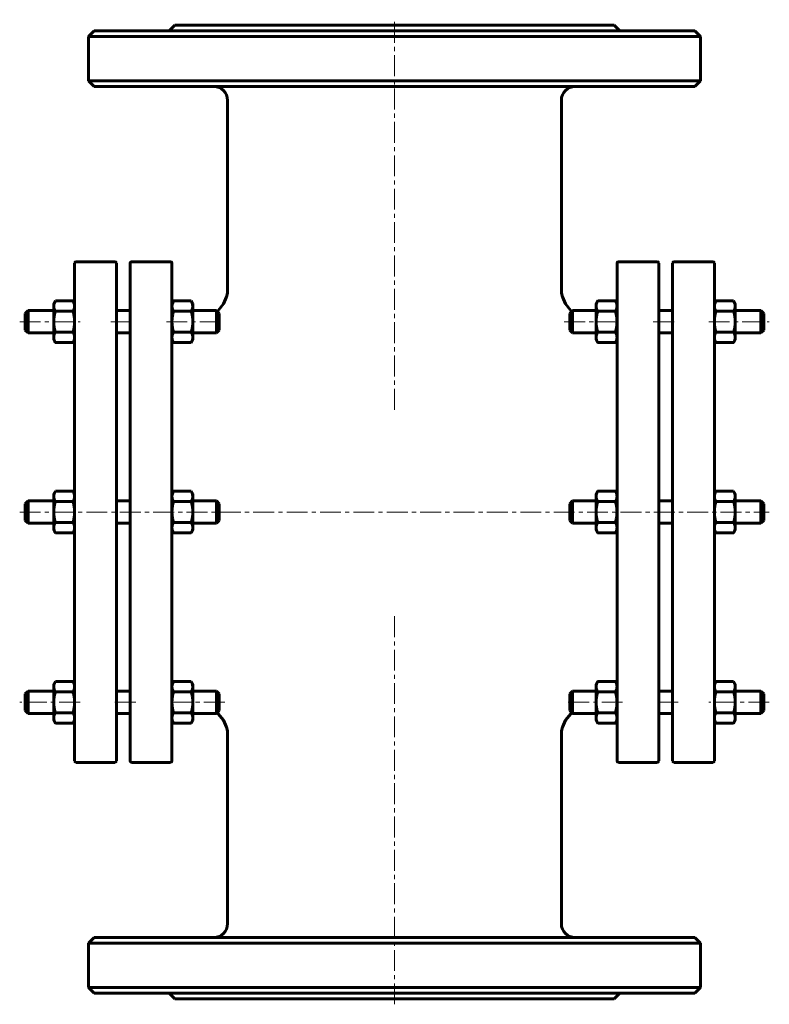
# Model space of a CAD drawing. Header units: millimetres. Extents: x 266 to 536, y 15 to 369.
import ezdxf

# ---------------------------------------------------------------- set-up
doc = ezdxf.new("R2010")
doc.units = ezdxf.units.MM
doc.linetypes.add('K5LT_AXLED', pattern=[12, 7.5, -1.5, 1.5, -1.5])
doc.linetypes.add('K5LT_BASIC', pattern=[0])
doc.layers.add('Системный слой (1)', color=7, linetype='Continuous', true_color=0x6c6c6c)

# ---------------------------------------------------------------- blocks, each defined once
blk = doc.blocks.new('U0')
at = {"layer": 'Системный слой (1)', "color": 143, "linetype": 'K5LT_BASIC', "lineweight": 60, "true_color": 0x33acca}
for p, q in [((523.02, 267.46), (523.02, 267.47)), ((523.35, 266.8), (523.02, 267.46)), ((523.54, 266.19), (523.35, 266.8)), ((523.6, 265.59), (523.54, 266.19))]:
    blk.add_line(p, q, dxfattribs=at)
blk = doc.blocks.new('U1')
at = {"layer": 'Системный слой (1)', "color": 143, "linetype": 'K5LT_BASIC', "lineweight": 60, "true_color": 0x33acca}
for p, q in [((516.17, 266.19), (516.1, 265.59)), ((516.36, 266.8), (516.17, 266.19)), ((516.68, 267.46), (516.36, 266.8)), ((516.68, 267.47), (516.68, 267.46))]:
    blk.add_line(p, q, dxfattribs=at)
blk = doc.blocks.new('U2')
at = {"layer": 'Системный слой (1)', "color": 143, "linetype": 'K5LT_BASIC', "lineweight": 60, "true_color": 0x33acca}
for p, q in [((285.53, 130.63), (285.52, 130.63)), ((285.85, 129.97), (285.53, 130.63)), ((286.04, 129.36), (285.85, 129.97)), ((286.1, 128.76), (286.04, 129.36))]:
    blk.add_line(p, q, dxfattribs=at)
blk = doc.blocks.new('U3')
at = {"layer": 'Системный слой (1)', "color": 143, "linetype": 'K5LT_BASIC', "lineweight": 60, "true_color": 0x33acca}
for p, q in [((278.67, 129.36), (278.6, 128.76)), ((278.86, 129.97), (278.67, 129.36)), ((279.18, 130.63), (278.86, 129.97)), ((279.18, 130.63), (279.18, 130.63))]:
    blk.add_line(p, q, dxfattribs=at)
blk = doc.blocks.new('U4')
at = {"layer": 'Системный слой (1)', "color": 143, "linetype": 'K5LT_BASIC', "lineweight": 60, "true_color": 0x33acca}
for p, q in [((285.53, 199.05), (285.52, 199.05)), ((285.85, 198.39), (285.53, 199.05)), ((286.04, 197.77), (285.85, 198.39)), ((286.1, 197.18), (286.04, 197.77))]:
    blk.add_line(p, q, dxfattribs=at)
blk = doc.blocks.new('U5')
at = {"layer": 'Системный слой (1)', "color": 143, "linetype": 'K5LT_BASIC', "lineweight": 60, "true_color": 0x33acca}
for p, q in [((278.86, 198.39), (278.67, 197.77)), ((279.18, 199.05), (278.86, 198.39)), ((279.18, 199.05), (279.18, 199.05)), ((278.67, 197.77), (278.6, 197.18))]:
    blk.add_line(p, q, dxfattribs=at)
blk = doc.blocks.new('U6')
at = {"layer": 'Системный слой (1)', "color": 143, "linetype": 'K5LT_BASIC', "lineweight": 60, "true_color": 0x33acca}
for p, q in [((321.17, 266.19), (321.1, 265.59)), ((321.36, 266.8), (321.17, 266.19)), ((321.68, 267.46), (321.36, 266.8)), ((321.68, 267.47), (321.68, 267.46))]:
    blk.add_line(p, q, dxfattribs=at)
blk = doc.blocks.new('U7')
at = {"layer": 'Системный слой (1)', "color": 143, "linetype": 'K5LT_BASIC', "lineweight": 60, "true_color": 0x33acca}
for p, q in [((328.03, 267.46), (328.02, 267.47)), ((328.35, 266.8), (328.03, 267.46)), ((328.54, 266.19), (328.35, 266.8)), ((328.6, 265.59), (328.54, 266.19))]:
    blk.add_line(p, q, dxfattribs=at)
blk = doc.blocks.new('U8')
at = {"layer": 'Системный слой (1)', "color": 143, "linetype": 'K5LT_BASIC', "lineweight": 60, "true_color": 0x33acca}
for p, q in [((523.35, 129.97), (523.02, 130.63)), ((523.02, 130.63), (523.02, 130.63)), ((523.54, 129.36), (523.35, 129.97)), ((523.6, 128.76), (523.54, 129.36))]:
    blk.add_line(p, q, dxfattribs=at)
blk = doc.blocks.new('U9')
at = {"layer": 'Системный слой (1)', "color": 143, "linetype": 'K5LT_BASIC', "lineweight": 60, "true_color": 0x33acca}
for p, q in [((516.17, 129.36), (516.1, 128.76)), ((516.36, 129.97), (516.17, 129.36)), ((516.68, 130.63), (516.36, 129.97)), ((516.68, 130.63), (516.68, 130.63))]:
    blk.add_line(p, q, dxfattribs=at)
blk = doc.blocks.new('U10')
at = {"layer": 'Системный слой (1)', "color": 143, "linetype": 'K5LT_BASIC', "lineweight": 60, "true_color": 0x33acca}
for p, q in [((285.53, 267.46), (285.52, 267.47)), ((285.85, 266.8), (285.53, 267.46)), ((286.04, 266.19), (285.85, 266.8)), ((286.1, 265.59), (286.04, 266.19))]:
    blk.add_line(p, q, dxfattribs=at)
blk = doc.blocks.new('U11')
at = {"layer": 'Системный слой (1)', "color": 143, "linetype": 'K5LT_BASIC', "lineweight": 60, "true_color": 0x33acca}
for p, q in [((278.67, 266.19), (278.6, 265.59)), ((278.86, 266.8), (278.67, 266.19)), ((279.18, 267.46), (278.86, 266.8)), ((279.18, 267.47), (279.18, 267.46))]:
    blk.add_line(p, q, dxfattribs=at)
blk = doc.blocks.new('U12')
at = {"layer": 'Системный слой (1)', "color": 143, "linetype": 'K5LT_BASIC', "lineweight": 60, "true_color": 0x33acca}
for p, q in [((321.36, 198.39), (321.17, 197.77)), ((321.68, 199.05), (321.36, 198.39)), ((321.68, 199.05), (321.68, 199.05)), ((321.17, 197.77), (321.1, 197.18))]:
    blk.add_line(p, q, dxfattribs=at)
blk = doc.blocks.new('U13')
at = {"layer": 'Системный слой (1)', "color": 143, "linetype": 'K5LT_BASIC', "lineweight": 60, "true_color": 0x33acca}
for p, q in [((328.03, 199.05), (328.02, 199.05)), ((328.35, 198.39), (328.03, 199.05)), ((328.54, 197.77), (328.35, 198.39)), ((328.6, 197.18), (328.54, 197.77))]:
    blk.add_line(p, q, dxfattribs=at)
blk = doc.blocks.new('U14')
at = {"layer": 'Системный слой (1)', "color": 143, "linetype": 'K5LT_BASIC', "lineweight": 60, "true_color": 0x33acca}
for p, q in [((516.36, 198.39), (516.17, 197.77)), ((516.68, 199.05), (516.36, 198.39)), ((516.68, 199.05), (516.68, 199.05)), ((516.17, 197.77), (516.1, 197.17))]:
    blk.add_line(p, q, dxfattribs=at)
blk = doc.blocks.new('U15')
at = {"layer": 'Системный слой (1)', "color": 143, "linetype": 'K5LT_BASIC', "lineweight": 60, "true_color": 0x33acca}
for p, q in [((523.35, 198.39), (523.02, 199.05)), ((523.02, 199.05), (523.02, 199.05)), ((523.54, 197.77), (523.35, 198.39)), ((523.6, 197.17), (523.54, 197.77))]:
    blk.add_line(p, q, dxfattribs=at)
blk = doc.blocks.new('U16')
at = {"layer": 'Системный слой (1)', "color": 143, "linetype": 'K5LT_BASIC', "lineweight": 60, "true_color": 0x33acca}
for p, q in [((337.75, 119.01), (337.34, 119.36)), ((339.66, 116.72), (337.75, 119.01)), ((340.73, 114.23), (339.66, 116.72)), ((341.01, 112.91), (340.73, 114.23)), ((341.08, 112.23), (341.01, 112.91)), ((341.1, 111.89), (341.08, 112.23)), ((341.1, 111.72), (341.1, 111.89)), ((341.1, 111.64), (341.1, 111.72)), ((341.1, 111.59), (341.1, 111.64)), ((341.1, 111.57), (341.1, 111.59)), ((341.1, 111.56), (341.1, 111.57)), ((341.1, 111.55), (341.1, 111.56)), ((341.1, 111.56), (341.1, 111.56)), ((341.1, 111.54), (341.1, 111.55)), ((341.1, 111.55), (341.1, 111.55)), ((341.1, 111.55), (341.1, 111.55)), ((341.1, 111.55), (341.1, 111.55)), ((341.1, 111.55), (341.1, 111.55)), ((341.1, 111.55), (341.1, 111.55)), ((341.1, 111.55), (341.1, 111.55)), ((341.1, 111.55), (341.1, 111.55))]:
    blk.add_line(p, q, dxfattribs=at)
blk = doc.blocks.new('U17')
at = {"layer": 'Системный слой (1)', "color": 143, "linetype": 'K5LT_BASIC', "lineweight": 60, "true_color": 0x33acca}
for p, q in [((462.55, 116.72), (464.46, 119.01)), ((464.46, 119.01), (464.87, 119.36)), ((461.2, 112.91), (461.47, 114.23)), ((461.47, 114.23), (462.55, 116.72)), ((461.1, 111.64), (461.11, 111.72)), ((461.1, 111.59), (461.1, 111.64)), ((461.1, 111.57), (461.1, 111.59)), ((461.1, 111.56), (461.1, 111.57)), ((461.1, 111.55), (461.1, 111.56)), ((461.1, 111.56), (461.1, 111.56)), ((461.1, 111.54), (461.1, 111.55)), ((461.1, 111.55), (461.1, 111.55)), ((461.1, 111.55), (461.1, 111.55)), ((461.1, 111.55), (461.1, 111.55)), ((461.1, 111.55), (461.1, 111.55)), ((461.1, 111.55), (461.1, 111.55)), ((461.1, 111.55), (461.1, 111.55)), ((461.1, 111.55), (461.1, 111.55)), ((461.11, 111.89), (461.13, 112.23)), ((461.11, 111.72), (461.11, 111.89)), ((461.13, 112.23), (461.2, 112.91))]:
    blk.add_line(p, q, dxfattribs=at)
blk = doc.blocks.new('U18')
at = {"layer": 'Системный слой (1)', "color": 143, "linetype": 'K5LT_BASIC', "lineweight": 60, "true_color": 0x33acca}
for p, q in [((341.01, 270.19), (340.74, 268.87)), ((341.08, 270.86), (341.01, 270.19)), ((341.1, 271.2), (341.08, 270.86)), ((341.1, 271.54), (341.1, 271.54)), ((341.1, 271.54), (341.1, 271.54)), ((341.1, 271.54), (341.1, 271.54)), ((341.1, 271.54), (341.1, 271.54)), ((341.1, 271.54), (341.1, 271.54)), ((341.1, 271.54), (341.1, 271.54)), ((341.1, 271.54), (341.1, 271.53)), ((341.1, 271.53), (341.1, 271.53)), ((341.1, 271.53), (341.1, 271.53)), ((341.1, 271.53), (341.1, 271.53)), ((341.1, 271.53), (341.1, 271.51)), ((341.1, 271.51), (341.1, 271.49)), ((341.1, 271.49), (341.1, 271.45)), ((341.1, 271.45), (341.1, 271.37)), ((341.1, 271.37), (341.1, 271.2)), ((339.68, 266.4), (337.78, 264.1)), ((340.74, 268.87), (339.68, 266.4)), ((337.78, 264.1), (337.34, 263.73))]:
    blk.add_line(p, q, dxfattribs=at)
blk = doc.blocks.new('U19')
at = {"layer": 'Системный слой (1)', "color": 143, "linetype": 'K5LT_BASIC', "lineweight": 60, "true_color": 0x33acca}
for p, q in [((461.1, 271.54), (461.1, 271.54)), ((461.1, 271.54), (461.1, 271.54)), ((461.1, 271.54), (461.1, 271.54)), ((461.1, 271.54), (461.1, 271.54)), ((461.1, 271.54), (461.1, 271.54)), ((461.1, 271.54), (461.1, 271.54)), ((461.1, 271.54), (461.1, 271.53)), ((461.1, 271.53), (461.1, 271.53)), ((461.1, 271.53), (461.1, 271.53)), ((461.1, 271.53), (461.1, 271.53)), ((461.1, 271.53), (461.1, 271.51)), ((461.1, 271.51), (461.1, 271.49)), ((461.1, 271.49), (461.1, 271.45)), ((461.1, 271.45), (461.11, 271.37)), ((461.11, 271.37), (461.11, 271.2)), ((461.11, 271.2), (461.13, 270.86)), ((461.13, 270.86), (461.2, 270.19)), ((461.2, 270.19), (461.47, 268.87)), ((461.47, 268.87), (462.53, 266.4)), ((462.53, 266.4), (464.43, 264.1)), ((464.43, 264.1), (464.87, 263.73))]:
    blk.add_line(p, q, dxfattribs=at)
blk = doc.blocks.new('U20')
at = {"layer": 'Системный слой (1)', "color": 143, "linetype": 'K5LT_BASIC', "lineweight": 60, "true_color": 0x33acca}
for p, q in [((328.03, 130.63), (328.02, 130.63)), ((328.35, 129.97), (328.03, 130.63)), ((328.54, 129.36), (328.35, 129.97)), ((328.6, 128.76), (328.54, 129.36))]:
    blk.add_line(p, q, dxfattribs=at)
blk = doc.blocks.new('U21')
at = {"layer": 'Системный слой (1)', "color": 143, "linetype": 'K5LT_BASIC', "lineweight": 60, "true_color": 0x33acca}
for p, q in [((321.17, 129.36), (321.1, 128.76)), ((321.36, 129.97), (321.17, 129.36)), ((321.68, 130.63), (321.36, 129.97)), ((321.68, 130.63), (321.68, 130.63))]:
    blk.add_line(p, q, dxfattribs=at)

msp = doc.modelspace()

# ---------------------------------------------------------------- linework, layer by layer
at = {"layer": 'Системный слой (1)', "color": 30, "linetype": 'K5LT_AXLED', "lineweight": 18, "true_color": 0xff8000}
for p, q in [((401.1, 228.27), (401.1, 368.54)), ((266.35, 259.96), (288.1, 259.96)), ((299.1, 259.96), (308.1, 259.96)), ((319.1, 259.96), (340.1, 259.96)), ((462.1, 259.96), (483.1, 259.96)), ((494.1, 259.96), (503.1, 259.96)), ((514.1, 259.96), (535.85, 259.96)), ((266.35, 191.54), (535.85, 191.54)), ((401.1, 14.54), (401.1, 154.81)), ((288.1, 123.13), (266.35, 123.13)), ((308.1, 123.13), (299.1, 123.13)), ((340.1, 123.13), (319.1, 123.13)), ((483.1, 123.13), (462.1, 123.13)), ((503.1, 123.13), (494.1, 123.13)), ((535.85, 123.13), (514.1, 123.13))]:
    msp.add_line(p, q, dxfattribs=at)
at = {"layer": 'Системный слой (1)', "color": 143, "linetype": 'K5LT_BASIC', "lineweight": 60, "true_color": 0x33acca}
for p, q in [((322.1, 366.54), (320.1, 364.54)), ((322.1, 366.54), (480.1, 366.54)), ((480.1, 366.54), (482.1, 364.54)), ((293.1, 364.54), (291.1, 362.54)), ((291.1, 346.54), (291.1, 362.54)), ((291.1, 362.54), (511.1, 362.54)), ((509.1, 364.54), (293.1, 364.54)), ((509.1, 364.54), (511.1, 362.54)), ((511.1, 346.54), (511.1, 362.54)), ((293.1, 344.54), (291.1, 346.54)), ((511.1, 346.54), (291.1, 346.54)), ((293.1, 344.54), (509.1, 344.54)), ((509.1, 344.54), (511.1, 346.54)), ((341.1, 271.54), (341.1, 339.54)), ((461.1, 271.54), (461.1, 339.54)), ((286.1, 102.04), (286.1, 281.04)), ((286.6, 281.54), (300.6, 281.54)), ((301.1, 281.04), (301.1, 102.04)), ((306.1, 102.04), (306.1, 281.04)), ((320.6, 281.54), (306.6, 281.54)), ((321.1, 281.04), (321.1, 102.04)), ((481.1, 281.04), (481.1, 102.04)), ((495.6, 281.54), (481.6, 281.54)), ((496.1, 102.04), (496.1, 281.04)), ((501.1, 281.04), (501.1, 102.04)), ((501.6, 281.54), (515.6, 281.54)), ((516.1, 102.04), (516.1, 281.04)), ((278.6, 266.46), (279.18, 267.46)), ((278.6, 265.59), (278.6, 266.46)), ((278.6, 259.97), (278.6, 265.59)), ((279.18, 267.47), (285.52, 267.47)), ((286.1, 266.46), (285.53, 267.46)), ((321.1, 266.46), (321.68, 267.46)), ((321.68, 267.47), (328.02, 267.47)), ((328.6, 266.46), (328.03, 267.46)), ((328.6, 266.46), (328.6, 265.59)), ((328.6, 265.59), (328.6, 259.96)), ((473.6, 266.46), (474.18, 267.47)), ((473.6, 265.59), (473.6, 266.46)), ((473.6, 259.96), (473.6, 265.59)), ((474.18, 267.47), (480.52, 267.47)), ((481.1, 266.46), (480.52, 267.47)), ((516.1, 266.46), (516.68, 267.46)), ((516.1, 265.59), (516.1, 266.46)), ((516.1, 262.83), (516.1, 265.59)), ((516.68, 267.47), (523.02, 267.47)), ((523.6, 266.46), (523.02, 267.46)), ((523.6, 266.46), (523.6, 265.59)), ((523.6, 265.59), (523.6, 259.96)), ((268.35, 262.96), (269.35, 263.96)), ((268.35, 256.96), (268.35, 262.96)), ((269.35, 263.96), (269.35, 255.96)), ((269.35, 263.96), (278.6, 263.96)), ((279.18, 263.72), (285.52, 263.72)), ((301.1, 263.96), (306.1, 263.96)), ((321.68, 263.72), (328.02, 263.72)), ((328.6, 263.96), (337.1, 263.96)), ((338.1, 262.96), (337.1, 263.96)), ((337.1, 255.96), (337.1, 263.96)), ((338.1, 262.96), (338.1, 256.96)), ((464.1, 262.96), (465.1, 263.96)), ((464.1, 262.96), (464.1, 256.96)), ((465.1, 255.96), (465.1, 263.96)), ((465.1, 263.96), (473.6, 263.96)), ((474.18, 263.71), (480.52, 263.71)), ((496.1, 263.96), (501.1, 263.96)), ((516.68, 263.72), (523.02, 263.72)), ((523.6, 263.96), (532.85, 263.96)), ((532.85, 263.96), (532.85, 255.96)), ((533.85, 262.96), (532.85, 263.96)), ((533.85, 256.96), (533.85, 262.96)), ((278.6, 254.33), (278.6, 259.97)), ((328.6, 259.96), (328.6, 254.33)), ((473.6, 254.33), (473.6, 259.96)), ((523.6, 259.96), (523.6, 254.33)), ((268.35, 256.96), (269.35, 255.96)), ((269.35, 255.96), (278.6, 255.96)), ((279.18, 256.21), (285.52, 256.21)), ((301.1, 255.96), (306.1, 255.96)), ((321.68, 256.21), (328.02, 256.21)), ((328.6, 255.96), (337.1, 255.96)), ((338.1, 256.96), (337.1, 255.96)), ((464.1, 256.96), (465.1, 255.96)), ((465.1, 255.96), (473.6, 255.96)), ((474.18, 256.21), (480.52, 256.21)), ((496.1, 255.96), (501.1, 255.96)), ((516.68, 256.21), (523.02, 256.21)), ((523.6, 255.96), (532.85, 255.96)), ((533.85, 256.96), (532.85, 255.96)), ((278.6, 253.46), (278.6, 254.33)), ((278.6, 253.46), (279.18, 252.46)), ((279.18, 252.45), (279.18, 252.46)), ((279.18, 252.45), (285.52, 252.45)), ((285.53, 252.46), (285.52, 252.45)), ((286.1, 253.46), (285.53, 252.46)), ((321.1, 253.46), (321.68, 252.46)), ((321.68, 252.45), (321.68, 252.46)), ((321.68, 252.45), (328.02, 252.45)), ((328.03, 252.46), (328.02, 252.45)), ((328.6, 253.46), (328.03, 252.46)), ((328.6, 254.33), (328.6, 253.46)), ((473.6, 253.46), (473.6, 254.33)), ((473.6, 253.46), (474.18, 252.45)), ((474.18, 252.45), (480.52, 252.45)), ((481.1, 253.46), (480.52, 252.45)), ((516.1, 253.46), (516.68, 252.46)), ((516.68, 252.45), (516.68, 252.46)), ((516.68, 252.45), (523.02, 252.45)), ((523.6, 253.46), (523.02, 252.46)), ((523.02, 252.46), (523.02, 252.45)), ((523.6, 254.33), (523.6, 253.46)), ((278.6, 198.04), (279.18, 199.05)), ((279.18, 199.05), (285.52, 199.05)), ((286.1, 198.04), (285.53, 199.05)), ((321.1, 198.04), (321.68, 199.05)), ((321.68, 199.05), (328.02, 199.05)), ((328.6, 198.04), (328.03, 199.05)), ((473.6, 198.04), (474.18, 199.05)), ((474.18, 199.05), (480.52, 199.05)), ((481.1, 198.04), (480.52, 199.05)), ((516.1, 198.04), (516.68, 199.05)), ((516.68, 199.05), (523.02, 199.05)), ((523.6, 198.04), (523.02, 199.05)), ((268.35, 194.54), (269.35, 195.54)), ((269.35, 195.54), (269.35, 187.54)), ((269.35, 195.54), (278.6, 195.54)), ((278.6, 197.18), (278.6, 198.04)), ((278.6, 191.55), (278.6, 197.18)), ((279.18, 195.3), (285.52, 195.3)), ((301.1, 195.54), (306.1, 195.54)), ((321.68, 195.3), (328.02, 195.3)), ((328.6, 198.04), (328.6, 197.18)), ((328.6, 197.18), (328.6, 191.55)), ((328.6, 195.54), (337.1, 195.54)), ((337.1, 187.54), (337.1, 195.54)), ((338.1, 194.54), (337.1, 195.54)), ((464.1, 194.54), (465.1, 195.54)), ((465.1, 187.54), (465.1, 195.54)), ((465.1, 195.54), (473.6, 195.54)), ((473.6, 197.17), (473.6, 198.04)), ((473.6, 191.54), (473.6, 197.17)), ((474.18, 195.3), (480.52, 195.3)), ((496.1, 195.54), (501.1, 195.54)), ((516.68, 195.3), (523.02, 195.3)), ((523.6, 198.04), (523.6, 197.17)), ((523.6, 197.17), (523.6, 191.55)), ((523.6, 195.54), (532.85, 195.54)), ((533.85, 194.54), (532.85, 195.54)), ((532.85, 195.54), (532.85, 187.54)), ((268.35, 188.54), (268.35, 194.54)), ((278.6, 185.92), (278.6, 191.55)), ((328.6, 191.55), (328.6, 185.92)), ((338.1, 194.54), (338.1, 188.54)), ((464.1, 194.54), (464.1, 188.54)), ((473.6, 185.91), (473.6, 191.54)), ((523.6, 191.55), (523.6, 185.92)), ((533.85, 188.54), (533.85, 194.54)), ((268.35, 188.54), (269.35, 187.54)), ((279.18, 187.8), (285.52, 187.8)), ((321.68, 187.8), (328.02, 187.8)), ((338.1, 188.54), (337.1, 187.54)), ((464.1, 188.54), (465.1, 187.54)), ((474.18, 187.79), (480.52, 187.79)), ((516.68, 187.79), (523.02, 187.79)), ((533.85, 188.54), (532.85, 187.54)), ((269.35, 187.54), (278.6, 187.54)), ((278.6, 185.04), (278.6, 185.92)), ((278.6, 185.04), (279.18, 184.04)), ((286.1, 185.04), (285.53, 184.04)), ((301.1, 187.54), (306.1, 187.54)), ((321.1, 185.04), (321.68, 184.04)), ((328.6, 185.04), (328.03, 184.04)), ((328.6, 187.54), (337.1, 187.54)), ((328.6, 185.92), (328.6, 185.04)), ((465.1, 187.54), (473.6, 187.54)), ((473.6, 185.04), (473.6, 185.91)), ((473.6, 185.04), (474.18, 184.04)), ((481.1, 185.04), (480.52, 184.04)), ((496.1, 187.54), (501.1, 187.54)), ((516.1, 185.04), (516.68, 184.04)), ((523.6, 185.04), (523.02, 184.04)), ((523.6, 187.54), (532.85, 187.54)), ((523.6, 185.92), (523.6, 185.04)), ((279.18, 184.04), (285.52, 184.04)), ((279.18, 184.04), (279.18, 184.04)), ((285.53, 184.04), (285.52, 184.04)), ((321.68, 184.04), (328.02, 184.04)), ((321.68, 184.04), (321.68, 184.04)), ((328.03, 184.04), (328.02, 184.04)), ((474.18, 184.04), (480.52, 184.04)), ((516.68, 184.04), (523.02, 184.04)), ((516.68, 184.04), (516.68, 184.04)), ((523.02, 184.04), (523.02, 184.04)), ((278.6, 129.63), (279.18, 130.63)), ((278.6, 128.76), (278.6, 129.63)), ((278.6, 123.13), (278.6, 128.76)), ((279.18, 130.63), (285.52, 130.63)), ((286.1, 129.63), (285.53, 130.63)), ((321.1, 129.63), (321.68, 130.63)), ((321.68, 130.63), (328.02, 130.63)), ((328.6, 129.63), (328.03, 130.63)), ((328.6, 129.63), (328.6, 128.76)), ((328.6, 128.76), (328.6, 123.13)), ((473.6, 129.63), (474.18, 130.63)), ((473.6, 128.76), (473.6, 129.63)), ((473.6, 123.13), (473.6, 128.76)), ((474.18, 130.63), (480.52, 130.63)), ((481.1, 129.63), (480.52, 130.63)), ((516.1, 129.63), (516.68, 130.63)), ((516.68, 130.63), (523.02, 130.63)), ((523.6, 129.63), (523.02, 130.63)), ((523.6, 129.63), (523.6, 128.76)), ((523.6, 128.76), (523.6, 123.13)), ((268.35, 126.13), (269.35, 127.13)), ((268.35, 120.13), (268.35, 126.13)), ((269.35, 127.13), (278.6, 127.13)), ((269.35, 127.13), (269.35, 119.13)), ((279.18, 126.89), (285.52, 126.89)), ((301.1, 127.13), (306.1, 127.13)), ((321.68, 126.88), (328.02, 126.88)), ((328.6, 127.13), (337.1, 127.13)), ((338.1, 126.13), (337.1, 127.13)), ((337.1, 119.13), (337.1, 127.13)), ((338.1, 126.13), (338.1, 120.13)), ((464.1, 126.13), (465.1, 127.13)), ((464.1, 126.13), (464.1, 120.13)), ((465.1, 127.13), (473.6, 127.13)), ((465.1, 119.13), (465.1, 127.13)), ((474.18, 126.88), (480.52, 126.88)), ((496.1, 127.13), (501.1, 127.13)), ((516.68, 126.88), (523.02, 126.88)), ((523.6, 127.13), (532.85, 127.13)), ((532.85, 127.13), (532.85, 119.13)), ((533.85, 126.13), (532.85, 127.13)), ((533.85, 120.13), (533.85, 126.13)), ((278.6, 117.5), (278.6, 123.13)), ((321.1, 117.5), (321.1, 123.13)), ((328.6, 123.13), (328.6, 117.5)), ((473.6, 117.5), (473.6, 123.13)), ((523.6, 123.13), (523.6, 117.5)), ((268.35, 120.13), (269.35, 119.13)), ((269.35, 119.13), (278.6, 119.13)), ((278.6, 116.63), (278.6, 117.5)), ((279.18, 119.38), (285.52, 119.38)), ((301.1, 119.13), (306.1, 119.13)), ((321.1, 116.63), (321.1, 117.5)), ((321.68, 119.38), (328.02, 119.38)), ((328.6, 119.13), (337.1, 119.13)), ((328.6, 117.5), (328.6, 116.63)), ((338.1, 120.13), (337.1, 119.13)), ((464.1, 120.13), (465.1, 119.13)), ((465.1, 119.13), (473.6, 119.13)), ((473.6, 116.63), (473.6, 117.5)), ((474.18, 119.38), (480.52, 119.38)), ((496.1, 119.13), (501.1, 119.13)), ((516.1, 117.5), (516.1, 120.26)), ((516.1, 116.63), (516.1, 117.5)), ((516.68, 119.38), (523.02, 119.38)), ((523.6, 119.13), (532.85, 119.13)), ((523.6, 117.5), (523.6, 116.63)), ((533.85, 120.13), (532.85, 119.13)), ((278.6, 116.63), (279.18, 115.63)), ((279.18, 115.62), (279.18, 115.63)), ((279.18, 115.62), (285.52, 115.62)), ((285.53, 115.63), (285.52, 115.62)), ((286.1, 116.63), (285.53, 115.63)), ((321.1, 116.63), (321.68, 115.62)), ((321.68, 115.62), (321.68, 115.62)), ((321.68, 115.62), (328.02, 115.62)), ((328.03, 115.62), (328.02, 115.62)), ((328.6, 116.63), (328.03, 115.62)), ((473.6, 116.63), (474.18, 115.62)), ((474.18, 115.62), (480.52, 115.62)), ((481.1, 116.63), (480.52, 115.62)), ((516.1, 116.63), (516.68, 115.62)), ((516.68, 115.62), (516.68, 115.62)), ((516.68, 115.62), (523.02, 115.62)), ((523.6, 116.63), (523.02, 115.62)), ((523.02, 115.62), (523.02, 115.62)), ((341.1, 43.54), (341.1, 111.54)), ((461.1, 43.54), (461.1, 111.54)), ((286.6, 101.54), (300.6, 101.54)), ((320.6, 101.54), (306.6, 101.54)), ((495.6, 101.54), (481.6, 101.54)), ((501.6, 101.54), (515.6, 101.54)), ((293.1, 38.54), (291.1, 36.54)), ((291.1, 36.54), (511.1, 36.54)), ((291.1, 20.54), (291.1, 36.54)), ((509.1, 38.54), (293.1, 38.54)), ((509.1, 38.54), (511.1, 36.54)), ((511.1, 20.54), (511.1, 36.54)), ((511.1, 20.54), (291.1, 20.54)), ((293.1, 18.54), (291.1, 20.54)), ((293.1, 18.54), (509.1, 18.54)), ((322.1, 16.54), (320.1, 18.54)), ((480.1, 16.54), (482.1, 18.54)), ((509.1, 18.54), (511.1, 20.54)), ((322.1, 16.54), (480.1, 16.54))]:
    msp.add_line(p, q, dxfattribs=at)
for centre, radius, start, end in [((336.1, 339.54), 5, 0, 90), ((466.1, 339.54), 5, 90, 180), ((286.6, 281.04), 0.5, 90, 180), ((300.6, 281.04), 0.5, 0, 90), ((306.6, 281.04), 0.5, 90, 180), ((320.6, 281.04), 0.5, 0, 90), ((481.6, 281.04), 0.5, 90, 180), ((495.6, 281.04), 0.5, 0, 90), ((501.6, 281.04), 0.5, 90, 180), ((515.6, 281.04), 0.5, 0, 90), ((286.6, 102.04), 0.5, 180, 270), ((300.6, 102.04), 0.5, 270, 0), ((306.6, 102.04), 0.5, 180, 270), ((320.6, 102.04), 0.5, 270, 0), ((481.6, 102.04), 0.5, 180, 270), ((495.6, 102.04), 0.5, 270, 0), ((501.6, 102.04), 0.5, 180, 270), ((515.6, 102.04), 0.5, 270, 0), ((336.1, 43.54), 5, 270, 0), ((466.1, 43.54), 5, 180, 270)]:
    msp.add_arc(centre, radius, start, end, dxfattribs=at)
for points in [[(278.6, 265.59), (278.6, 264.72), (279.18, 263.72)], [(285.52, 263.72), (286.1, 264.72), (286.1, 265.59)], [(321.1, 265.59), (321.1, 264.72), (321.68, 263.72)], [(328.02, 263.72), (328.6, 264.72), (328.6, 265.59)], [(474.18, 267.47), (473.6, 266.46), (473.6, 265.59)], [(473.6, 265.59), (473.6, 264.72), (474.18, 263.71)], [(481.1, 265.59), (481.1, 266.46), (480.52, 267.47)], [(480.52, 263.71), (481.1, 264.72), (481.1, 265.59)], [(516.1, 265.59), (516.1, 264.72), (516.68, 263.72)], [(523.02, 263.72), (523.6, 264.72), (523.6, 265.59)], [(279.18, 263.72), (278.6, 261.71), (278.6, 259.97)], [(286.1, 259.97), (286.1, 261.71), (285.52, 263.72)], [(321.68, 263.72), (321.1, 261.71), (321.1, 259.96)], [(328.6, 259.96), (328.6, 261.71), (328.02, 263.72)], [(474.18, 263.71), (473.6, 261.7), (473.6, 259.96)], [(481.1, 259.96), (481.1, 261.7), (480.52, 263.71)], [(516.68, 263.72), (516.1, 261.7), (516.1, 259.96)], [(523.6, 259.96), (523.6, 261.7), (523.02, 263.72)], [(278.6, 259.97), (278.6, 258.22), (279.18, 256.21)], [(285.52, 256.21), (286.1, 258.22), (286.1, 259.97)], [(321.1, 259.96), (321.1, 258.22), (321.68, 256.21)], [(328.02, 256.21), (328.6, 258.22), (328.6, 259.96)], [(473.6, 259.96), (473.6, 258.22), (474.18, 256.21)], [(480.52, 256.21), (481.1, 258.22), (481.1, 259.96)], [(516.1, 259.96), (516.1, 258.22), (516.68, 256.21)], [(523.02, 256.21), (523.6, 258.22), (523.6, 259.96)], [(279.18, 256.21), (278.6, 255.21), (278.6, 254.33)], [(286.1, 254.33), (286.1, 255.21), (285.52, 256.21)], [(321.68, 256.21), (321.1, 255.2), (321.1, 254.33)], [(328.6, 254.33), (328.6, 255.2), (328.02, 256.21)], [(474.18, 256.21), (473.6, 255.2), (473.6, 254.33)], [(481.1, 254.33), (481.1, 255.2), (480.52, 256.21)], [(516.68, 256.21), (516.1, 255.2), (516.1, 254.33)], [(523.6, 254.33), (523.6, 255.2), (523.02, 256.21)], [(278.6, 254.33), (278.6, 253.46), (279.18, 252.45)], [(285.52, 252.45), (286.1, 253.46), (286.1, 254.33)], [(321.1, 254.33), (321.1, 253.46), (321.68, 252.45)], [(328.02, 252.45), (328.6, 253.46), (328.6, 254.33)], [(473.6, 254.33), (473.6, 253.46), (474.18, 252.45)], [(480.52, 252.45), (481.1, 253.46), (481.1, 254.33)], [(516.1, 254.33), (516.1, 253.46), (516.68, 252.45)], [(523.02, 252.45), (523.6, 253.46), (523.6, 254.33)], [(474.18, 199.05), (473.6, 198.04), (473.6, 197.17)], [(481.1, 197.17), (481.1, 198.04), (480.52, 199.05)], [(278.6, 197.18), (278.6, 196.31), (279.18, 195.3)], [(279.18, 195.3), (278.6, 193.29), (278.6, 191.55)], [(285.52, 195.3), (286.1, 196.31), (286.1, 197.18)], [(286.1, 191.55), (286.1, 193.29), (285.52, 195.3)], [(321.1, 197.18), (321.1, 196.31), (321.68, 195.3)], [(321.68, 195.3), (321.1, 193.29), (321.1, 191.55)], [(328.02, 195.3), (328.6, 196.31), (328.6, 197.18)], [(328.6, 191.55), (328.6, 193.29), (328.02, 195.3)], [(473.6, 197.17), (473.6, 196.3), (474.18, 195.3)], [(474.18, 195.3), (473.6, 193.29), (473.6, 191.54)], [(480.52, 195.3), (481.1, 196.3), (481.1, 197.17)], [(481.1, 191.54), (481.1, 193.29), (480.52, 195.3)], [(516.1, 197.17), (516.1, 196.3), (516.68, 195.3)], [(516.68, 195.3), (516.1, 193.29), (516.1, 191.55)], [(523.02, 195.3), (523.6, 196.3), (523.6, 197.17)], [(523.6, 191.55), (523.6, 193.29), (523.02, 195.3)], [(278.6, 191.55), (278.6, 189.81), (279.18, 187.8)], [(285.52, 187.8), (286.1, 189.81), (286.1, 191.55)], [(321.1, 191.55), (321.1, 189.81), (321.68, 187.8)], [(328.02, 187.8), (328.6, 189.81), (328.6, 191.55)], [(473.6, 191.54), (473.6, 189.8), (474.18, 187.79)], [(480.52, 187.79), (481.1, 189.8), (481.1, 191.54)], [(516.1, 191.55), (516.1, 189.81), (516.68, 187.79)], [(523.02, 187.79), (523.6, 189.81), (523.6, 191.55)], [(279.18, 187.8), (278.6, 186.79), (278.6, 185.92)], [(286.1, 185.92), (286.1, 186.79), (285.52, 187.8)], [(321.68, 187.8), (321.1, 186.79), (321.1, 185.92)], [(328.6, 185.92), (328.6, 186.79), (328.02, 187.8)], [(474.18, 187.79), (473.6, 186.79), (473.6, 185.91)], [(481.1, 185.91), (481.1, 186.79), (480.52, 187.79)], [(516.68, 187.79), (516.1, 186.79), (516.1, 185.92)], [(523.6, 185.92), (523.6, 186.79), (523.02, 187.79)], [(278.6, 185.92), (278.6, 185.05), (279.18, 184.04)], [(285.52, 184.04), (286.1, 185.05), (286.1, 185.92)], [(321.1, 185.92), (321.1, 185.05), (321.68, 184.04)], [(328.02, 184.04), (328.6, 185.05), (328.6, 185.92)], [(473.6, 185.91), (473.6, 185.04), (474.18, 184.04)], [(480.52, 184.04), (481.1, 185.04), (481.1, 185.91)], [(516.1, 185.92), (516.1, 185.04), (516.68, 184.04)], [(523.02, 184.04), (523.6, 185.04), (523.6, 185.92)], [(278.6, 128.76), (278.6, 127.89), (279.18, 126.89)], [(285.52, 126.89), (286.1, 127.89), (286.1, 128.76)], [(321.1, 128.76), (321.1, 127.89), (321.68, 126.88)], [(328.02, 126.88), (328.6, 127.89), (328.6, 128.76)], [(474.18, 130.63), (473.6, 129.63), (473.6, 128.76)], [(473.6, 128.76), (473.6, 127.89), (474.18, 126.88)], [(481.1, 128.76), (481.1, 129.63), (480.52, 130.63)], [(480.52, 126.88), (481.1, 127.89), (481.1, 128.76)], [(516.1, 128.76), (516.1, 127.89), (516.68, 126.88)], [(523.02, 126.88), (523.6, 127.89), (523.6, 128.76)], [(279.18, 126.89), (278.6, 124.88), (278.6, 123.13)], [(286.1, 123.13), (286.1, 124.88), (285.52, 126.89)], [(321.68, 126.88), (321.1, 124.87), (321.1, 123.13)], [(328.6, 123.13), (328.6, 124.87), (328.02, 126.88)], [(474.18, 126.88), (473.6, 124.87), (473.6, 123.13)], [(481.1, 123.13), (481.1, 124.87), (480.52, 126.88)], [(516.68, 126.88), (516.1, 124.87), (516.1, 123.13)], [(523.6, 123.13), (523.6, 124.87), (523.02, 126.88)], [(278.6, 123.13), (278.6, 121.39), (279.18, 119.38)], [(285.52, 119.38), (286.1, 121.39), (286.1, 123.13)], [(321.1, 123.13), (321.1, 121.39), (321.68, 119.38)], [(328.02, 119.38), (328.6, 121.39), (328.6, 123.13)], [(473.6, 123.13), (473.6, 121.39), (474.18, 119.38)], [(480.52, 119.38), (481.1, 121.39), (481.1, 123.13)], [(516.1, 123.13), (516.1, 121.39), (516.68, 119.38)], [(523.02, 119.38), (523.6, 121.39), (523.6, 123.13)], [(279.18, 119.38), (278.6, 118.37), (278.6, 117.5)], [(278.6, 117.5), (278.6, 116.63), (279.18, 115.62)], [(286.1, 117.5), (286.1, 118.37), (285.52, 119.38)], [(285.52, 115.62), (286.1, 116.63), (286.1, 117.5)], [(321.68, 119.38), (321.1, 118.37), (321.1, 117.5)], [(321.1, 117.5), (321.1, 116.63), (321.68, 115.62)], [(328.6, 117.5), (328.6, 118.37), (328.02, 119.38)], [(328.02, 115.62), (328.6, 116.63), (328.6, 117.5)], [(474.18, 119.38), (473.6, 118.37), (473.6, 117.5)], [(473.6, 117.5), (473.6, 116.63), (474.18, 115.62)], [(481.1, 117.5), (481.1, 118.37), (480.52, 119.38)], [(480.52, 115.62), (481.1, 116.63), (481.1, 117.5)], [(516.68, 119.38), (516.1, 118.37), (516.1, 117.5)], [(516.1, 117.5), (516.1, 116.63), (516.68, 115.62)], [(523.6, 117.5), (523.6, 118.37), (523.02, 119.38)], [(523.02, 115.62), (523.6, 116.63), (523.6, 117.5)]]:
    msp.add_rational_spline(points, [1, 1.0379548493, 1], degree=2, dxfattribs=at)

# ---------------------------------------------------------------- block references
at = {"layer": 'Системный слой (1)'}
for name in ['U18', 'U19', 'U11', 'U10', 'U6', 'U7', 'U1', 'U0', 'U5', 'U4', 'U12', 'U13', 'U14', 'U15', 'U3', 'U2', 'U21', 'U20', 'U9', 'U8', 'U16', 'U17']:
    msp.add_blockref(name, (0, 0), dxfattribs=at)

doc.saveas('drawing.dxf')
